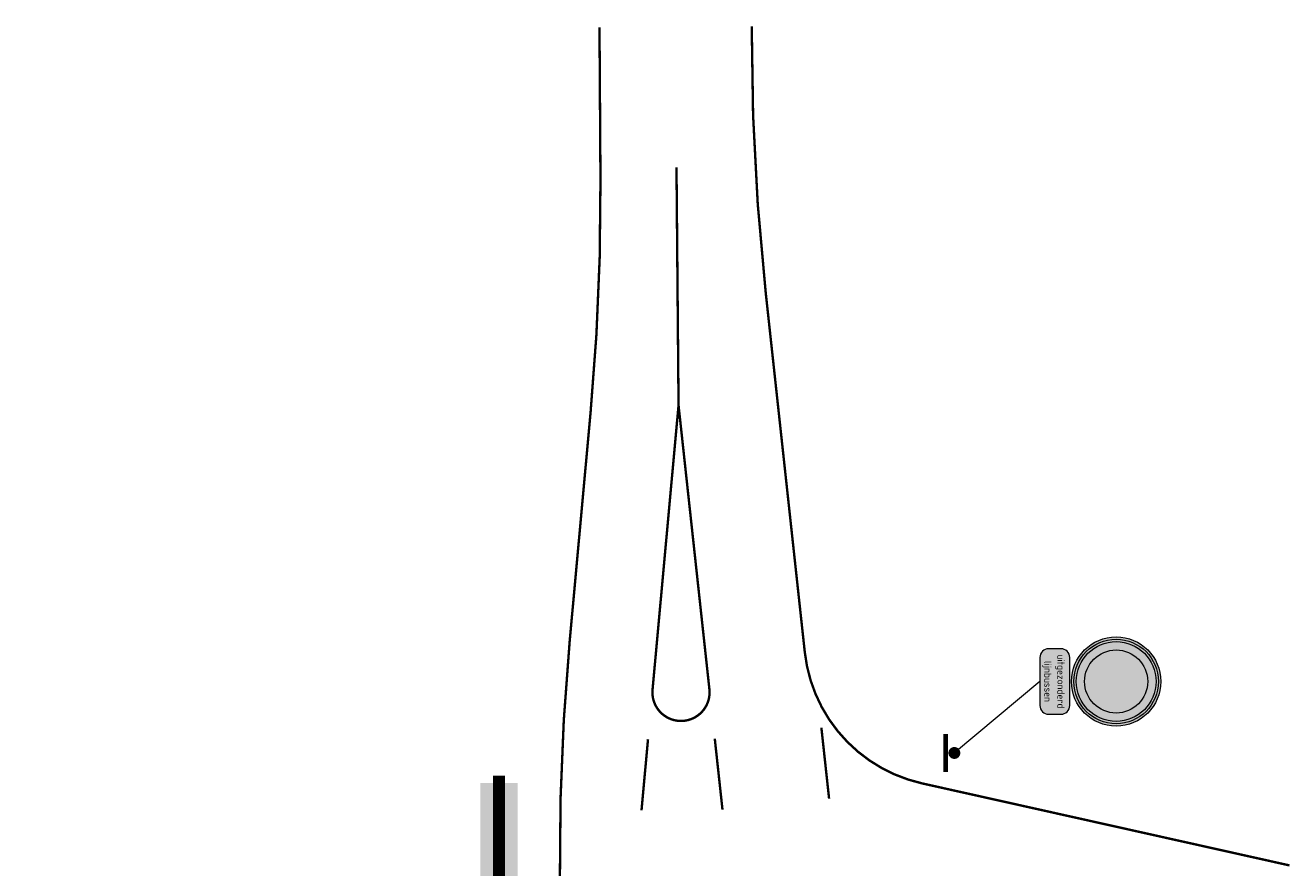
# Model space of a CAD drawing. Header units: metres. Extents: x 232695 to 233536, y 552964 to 554401.
# Tile 23 of 23: x 233404 to 233457, y 554274 to 554309. Entities that reach past the tile are written whole.
import ezdxf
from ezdxf.enums import TextEntityAlignment as Align

# ---------------------------------------------------------------- set-up
doc = ezdxf.new("R2010")
doc.units = ezdxf.units.M
doc.linetypes.add('VW-3-3_STREEP', pattern=[6, 3, -3])
doc.layers.add('N-WE-VW-MARKERING_LANGS_STREEP_33_ROTONDE-G', color=7, linetype='VW-3-3_STREEP', lineweight=13, true_color=0xffffff)
doc.layers.add('N-WE-VW-MARKERING_LANGS_STREEP_DOORGETROKKEN_010_ROTONDE-G', color=7, linetype='Continuous', lineweight=13, true_color=0xffffff)
for name, color, linetype, lineweight in [('N-WE-VW-VERKEERSTEKEN_BORD-AANPIJLING_ROTONDE-T18', 7, 'Continuous', 13), ('N-WE-VW-VERKEERSTEKEN_BORD_C_ROTONDE-S', 7, 'Continuous', 25), ('N-WE-VW-VERKEERSTEKEN_BORD_ONDERBORD_ROTONDE-S', 7, 'Continuous', 25), ('N-WE-VW-VERKEERSTEKEN_BORD_ROTONDE-S', 7, 'Continuous', 25), ('N-WE-VW-VERKEERSTEKEN_PAAL_ROTONDE-S', 7, 'Continuous', 25)]:
    doc.layers.add(name, color=color, linetype=linetype, lineweight=lineweight)
doc.styles.add('NLCS-RVV-M200-T25', font='NLCS-RVV.ttf')

# ---------------------------------------------------------------- blocks, each defined once
blk = doc.blocks.new('D02r_BB22')
h = blk.add_hatch(color=255)
edge = h.paths.add_edge_path()
edge.add_arc((0, 2.641), 0.5, 0, 360)
edge = h.paths.add_edge_path(flags=17)
edge.add_arc((0, 2.641), 0.48, 0, 360)
at = {"true_color": 0x007dfa}
h = blk.add_hatch(color=150, dxfattribs=at)
edge = h.paths.add_edge_path()
edge.add_arc((0, 2.641), 0.48, 0, 360)
edge = h.paths.add_edge_path(flags=16)
edge.add_arc((0.142, 2.911), 0.0275, 10.4106, 147.4324)
edge.add_line((0.118, 2.926), (0.009, 2.751))
edge.add_line((0.009, 2.751), (-0.188, 2.948))
edge.add_line((-0.188, 2.948), (-0.297, 2.838))
edge.add_line((-0.297, 2.838), (-0.1, 2.641))
edge.add_line((-0.1, 2.641), (-0.275, 2.532))
edge.add_arc((-0.26, 2.509), 0.0276, 121.9964, 259.0182)
edge.add_line((-0.266, 2.482), (0.234, 2.392))
edge.add_arc((0.238, 2.416), 0.0239, 259.8431, 392.4604)
edge.add_line((0.258, 2.429), (0.169, 2.916))
h = blk.add_hatch(color=255)
edge = h.paths.add_edge_path()
edge.add_arc((0.142, 2.911), 0.0275, 10.4106, 147.4324)
edge.add_line((0.118, 2.926), (0.009, 2.751))
edge.add_line((0.009, 2.751), (-0.188, 2.948))
edge.add_line((-0.188, 2.948), (-0.297, 2.838))
edge.add_line((-0.297, 2.838), (-0.1, 2.641))
edge.add_line((-0.1, 2.641), (-0.275, 2.532))
edge.add_arc((-0.26, 2.509), 0.0276, 121.9964, 259.0182)
edge.add_line((-0.266, 2.482), (0.234, 2.392))
edge.add_arc((0.238, 2.416), 0.0239, 259.8431, 392.4604)
edge.add_line((0.258, 2.429), (0.169, 2.916))
at = {"color": 150, "true_color": 0x007dfa}
blk.add_lwpolyline([(0.169, 2.916, 0.681015), (0.118, 2.926), (0.009, 2.751), (-0.188, 2.948), (-0.297, 2.838), (-0.1, 2.641), (-0.275, 2.532, 0.681015), (-0.266, 2.482), (0.234, 2.392, 0.653244), (0.258, 2.429)], format="xyb", close=True, dxfattribs=at)
at = {"color": 251, "const_width": 0.125}
blk.add_lwpolyline([(0, 2.166), (0, 0)], dxfattribs=at)
at = {"color": 150, "true_color": 0x007dfa}
for radius in [0.5, 0.48]:
    blk.add_circle((0, 2.641), radius, dxfattribs=at)
at = {"color": 254}
blk.add_solid([(-0.195, 2.062), (-0.195, 1.989), (0.195, 2.062), (0.195, 1.989)], dxfattribs=at)
at = {"color": 2, "true_color": 0xffff00}
blk.add_solid([(-0.195, 1.989), (0.195, 1.989), (-0.195, 0.079), (0.195, 0.079)], dxfattribs=at)
blk = doc.blocks.new('N-SVW-VERKEERSTEKEN_BORD_C01-SO')
at = {"true_color": 0xff0000}
h = blk.add_hatch(color=1, dxfattribs=at)
h.dxf.hatch_style = 1
h.paths.add_polyline_path([(-3.75, 0), (-3.55, 0, -1), (3.55, 0), (3.75, 0, 1)])
at = {"true_color": 0xffffff}
h = blk.add_hatch(color=7, dxfattribs=at)
h.dxf.hatch_style = 1
h.paths.add_polyline_path([(-3.55, 0), (-3.35, 0, -1), (3.35, 0), (3.55, 0, 1)])
at = {"true_color": 0xff0000}
h = blk.add_hatch(color=1, dxfattribs=at)
h.dxf.hatch_style = 1
h.paths.add_polyline_path([(-3.35, 0), (-2.65, 0, -1), (2.65, 0), (3.35, 0, 1)])
at = {"true_color": 0xffffff}
h = blk.add_hatch(color=7, dxfattribs=at)
h.dxf.hatch_style = 1
h.paths.add_polyline_path([(-2.65, 0), (2.65, 0, 1)])
at = {"true_color": 0xff0000}
h = blk.add_hatch(color=1, dxfattribs=at)
h.dxf.hatch_style = 1
h.paths.add_polyline_path([(3.75, 0), (3.55, 0, -1), (-3.55, 0), (-3.75, 0, 1)])
at = {"true_color": 0xffffff}
h = blk.add_hatch(color=7, dxfattribs=at)
h.dxf.hatch_style = 1
h.paths.add_polyline_path([(3.55, 0), (3.35, 0, -1), (-3.35, 0), (-3.55, 0, 1)])
at = {"true_color": 0xff0000}
h = blk.add_hatch(color=1, dxfattribs=at)
h.dxf.hatch_style = 1
h.paths.add_polyline_path([(3.35, 0), (2.65, 0, -1), (-2.65, 0), (-3.35, 0, 1)])
at = {"true_color": 0xffffff}
h = blk.add_hatch(color=7, dxfattribs=at)
h.dxf.hatch_style = 1
h.paths.add_polyline_path([(2.65, 0), (-2.65, 0, 1)])
at = {"color": 1, "lineweight": 0, "true_color": 0xff0000}
blk.add_circle((0, 0), 3.75, dxfattribs=at)
at = {"color": 7, "lineweight": 0, "true_color": 0xffffff}
for radius in [3.55, 3.35, 2.65]:
    blk.add_circle((0, 0), radius, dxfattribs=at)
blk = doc.blocks.new('N-SVW-VERKEERSTEKEN_BORD_ONDERBORD_OB104-SO')
at = {"true_color": 0xffffff}
h = blk.add_hatch(color=7, dxfattribs=at)
h.dxf.hatch_style = 1
edge = h.paths.add_edge_path()
edge.add_line((2.75, -0.52), (2.75, 0.52))
edge.add_arc((2.02, 0.52), 0.726, 0, 90)
edge.add_line((2.02, 1.25), (-2.02, 1.25))
edge.add_arc((-2.02, 0.52), 0.726, 90, 180)
edge.add_line((-2.75, 0.52), (-2.75, -0.52))
edge.add_arc((-2.02, -0.52), 0.726, 180, 270)
edge.add_line((-2.02, -1.25), (2.02, -1.25))
edge.add_arc((2.02, -0.52), 0.726, 270, 360)
at = {"color": 250, "lineweight": 0, "true_color": 0x191919}
blk.add_lwpolyline([(2.75, -0.52), (2.75, 0.52, 0.414214), (2.02, 1.25), (-2.02, 1.25, 0.414214), (-2.75, 0.52), (-2.75, -0.52, 0.414214), (-2.02, -1.25), (2.02, -1.25, 0.414214)], format="xyb", close=True, dxfattribs=at)
at = {"color": 250, "true_color": 0x191919, "style": 'NLCS-RVV-M200-T25'}
for s, p in [('uitgezonderd', (0, 0.22)), ('lijnbussen', (0, -0.88))]:
    blk.add_text(s, height=0.6, dxfattribs=at).set_placement(p, align=Align.CENTER)
blk = doc.blocks.new('*U13')
at = {"const_width": 0.2, "flags": 128}
blk.add_lwpolyline([(0.451, 0.757), (0.272, -0.833)], dxfattribs=at)
at = {"const_width": 0.25, "flags": 128}
blk.add_lwpolyline([(0.017, 0.126, 1), (-0.011, -0.122, 1)], format="xyb", close=True, dxfattribs=at)

msp = doc.modelspace()

# ---------------------------------------------------------------- linework, layer by layer
at = {"layer": 'N-WE-VW-MARKERING_LANGS_STREEP_33_ROTONDE-G', "linetype": 'Continuous', "const_width": 0.1, "flags": 128}
for points in [[(233436.964, 554279.684), (233437.288, 554276.701)], [(233429.685, 554279.198), (233429.412, 554276.21)], [(233432.488, 554279.222), (233432.812, 554276.239)]]:
    msp.add_lwpolyline(points, dxfattribs=at)
at = {"layer": 'N-WE-VW-MARKERING_LANGS_STREEP_DOORGETROKKEN_010_ROTONDE-G', "const_width": 0.1, "flags": 128}
for points in [[(233403.59, 554243.643), (233405.935, 554243.663, 0.223867), (233417.727, 554249.345, -0.064619), (233421.019, 554252.476, 0.241532), (233426.079, 554262.551), (233426.043, 554266.684), (233425.986, 554273.393, -0.024923), (233426.396, 554283.312), (233427.274, 554292.929, 0.024352), (233427.689, 554302.689), (233427.648, 554309.093)], [(233434.04, 554309.133, 0.027908), (233434.627, 554297.955), (233436.268, 554282.853, 0.321116), (233441.197, 554277.342), (233456.619, 554273.898)]]:
    msp.add_lwpolyline(points, format="xyb", dxfattribs=at)
msp.add_lwpolyline([(233430.881, 554303.224), (233430.967, 554293.224)], dxfattribs=at)
msp.add_lwpolyline([(233432.263, 554281.294), (233430.967, 554293.224), (233429.875, 554281.274, 1.104988)], format="xyb", close=True, dxfattribs=at)
at = {"layer": 'N-WE-VW-VERKEERSTEKEN_BORD-AANPIJLING_ROTONDE-T18'}
msp.add_line((233446.14, 554281.622), (233442.55, 554278.623), dxfattribs=at)

# ---------------------------------------------------------------- block references
at = {"layer": 'N-WE-VW-VERKEERSTEKEN_BORD_C_ROTONDE-S', "xscale": 0.5, "yscale": 0.5, "zscale": 0.5}
msp.add_blockref('N-SVW-VERKEERSTEKEN_BORD_C01-SO', (233449.34, 554281.622), dxfattribs=at)
at = {"layer": 'N-WE-VW-VERKEERSTEKEN_BORD_ONDERBORD_ROTONDE-S', "xscale": 0.5, "yscale": 0.5, "zscale": 0.5, "rotation": 270}
msp.add_blockref('N-SVW-VERKEERSTEKEN_BORD_ONDERBORD_OB104-SO', (233446.765, 554281.622), dxfattribs=at)
at = {"layer": 'N-WE-VW-VERKEERSTEKEN_BORD_ROTONDE-S', "xscale": 3.999999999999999, "yscale": 3.999999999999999, "zscale": 3.999999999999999, "rotation": 180}
msp.add_blockref('D02r_BB22', (233423.428, 554277.674), dxfattribs=at)
at = {"layer": 'N-WE-VW-VERKEERSTEKEN_PAAL_ROTONDE-S', "rotation": 186.4205585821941}
msp.add_blockref('*U13', (233442.55, 554278.623), dxfattribs=at)

doc.saveas('drawing.dxf')
